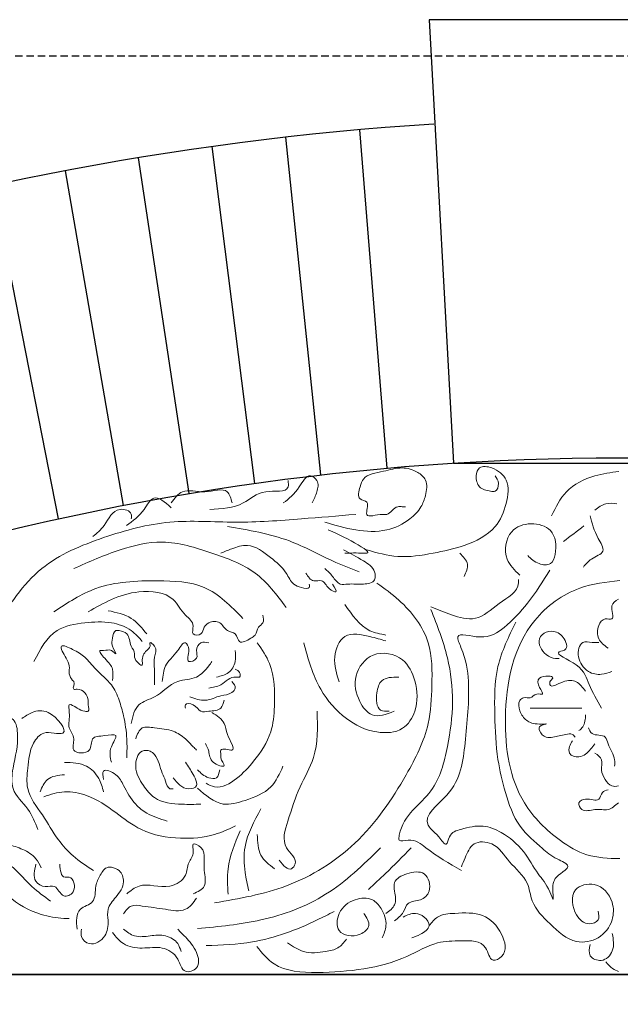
# Model space of a CAD drawing. Extents: x 0 to 286551, y -50 to 581131.
# Tile 59 of 207: x 112206 to 112711, y 559512 to 560338. Entities that reach past the tile are written whole.
import ezdxf

# ---------------------------------------------------------------- set-up
doc = ezdxf.new("R2010")
doc.units = 0
doc.header["$MEASUREMENT"] = 0
doc.linetypes.add('HIDDEN', pattern=[9.525, 6.35, -3.175])
for name, color, linetype in [('0.13', 5, 'CONTINUOUS'), ('0.18', 1, 'CONTINUOUS'), ('0.25', 2, 'CONTINUOUS')]:
    doc.layers.add(name, color=color, linetype=linetype)
doc.layers.add('0.15 GRIJS', color=252, linetype='CONTINUOUS', lineweight=15)
doc.layers.add('HULPLIJNEN', color=252, linetype='CONTINUOUS', plot=False)

msp = doc.modelspace()

# ---------------------------------------------------------------- linework, layer by layer
at = {"layer": '0.13'}
for points in [[(112515, 559962.1), (112492.12, 560246.19)], [(112403.94, 559949.29), (112368.06, 560232.05)], [(112459.38, 559956.4), (112429.99, 560239.9)], [(112348.71, 559940.77), (112306.37, 560222.65)], [(112293.73, 559930.86), (112244.94, 560211.7)], [(112239.05, 559919.55), (112183.84, 560199.21)]]:
    msp.add_lwpolyline(points, dxfattribs=at)
msp.add_arc((112710.91, 557775.68), 2480.18, 93.61838, 123.77742, dxfattribs=at)
at = {"layer": '0.15 GRIJS'}
for points, knots in [([(112462.72, 559916.79), (112471.28, 559914.28), (112488.14, 559909.33), (112513.67, 559908.01), (112532.76, 559917.11), (112543.59, 559928.35), (112547.87, 559939.72), (112549.49, 559951.68), (112539.81, 559960.12), (112526.7, 559963.71), (112512.02, 559958.89), (112495.7, 559956.93), (112492.21, 559945.89), (112489.17, 559935.43), (112501.61, 559934.62), (112493.6, 559918.27), (112508.15, 559924.09), (112517.33, 559922.35), (112521.23, 559930.64), (112527.44, 559929.7), (112529.59, 559929.76), (112530.51, 559929.78)], [0, 0, 0, 0, 26.803132, 52.806579, 74.405955, 88.209222, 98.208055, 111.204764, 120.396541, 133.917957, 149.949541, 167.884895, 174.955268, 185.166844, 191.396352, 201.607929, 214.609492, 218.324316, 229.659133, 233.373957, 236.159915, 236.159915, 236.159915, 236.159915]), ([(112498.01, 559893.58), (112506.62, 559891.11), (112524.9, 559885.86), (112552.97, 559890.4), (112580.87, 559896.41), (112606.28, 559908.94), (112615.73, 559931.29), (112618.32, 559952.22), (112605.74, 559962.59), (112592.31, 559964.66), (112588.97, 559954.83), (112591.56, 559945.03), (112599.75, 559943.1), (112607.23, 559941.96), (112609.66, 559949.86), (112607.04, 559953.8), (112605.74, 559955.78)], [0, 0, 0, 0, 26.593321, 56.441795, 83.244926, 113.662667, 135.256809, 154.751872, 170.564581, 180.780186, 187.850361, 197.542867, 207.544742, 211.259566, 218.329939, 225.400311, 225.400311, 225.400311, 225.400311]), ([(112653.19, 559922.13), (112656.71, 559929.37), (112664.32, 559944.99), (112687.15, 559956.22), (112702.87, 559958.45), (112709.59, 559959.4)], [0, 0, 0, 0, 23.601061, 50.986896, 71.420538, 71.420538, 71.420538, 71.420538]), ([(112366.05, 559927.53), (112376.11, 559928.09), (112393.54, 559929.07), (112409.55, 559945.75), (112433.11, 559940.67), (112432.12, 559949.73), (112431.9, 559951.71)], [0, 0, 0, 0, 28.726335, 49.75799, 68.997553, 74.370591, 74.370591, 74.370591, 74.370591]), ([(112427.87, 559932.9), (112432.52, 559936.54), (112440.43, 559942.73), (112448.17, 559958.99), (112458.13, 559951.3), (112456.39, 559941.69), (112453.54, 559935.91), (112452.06, 559932.9)], [0, 0, 0, 0, 19.000028, 32.300267, 39.018204, 48.421019, 58.651448, 58.651448, 58.651448, 58.651448]), ([(112333.8, 559932.9), (112336.7, 559936.82), (112343.69, 559946.29), (112361.41, 559939.5), (112381.18, 559947.4), (112383.91, 559936.68), (112384.87, 559932.9)], [0, 0, 0, 0, 13.300087, 32.112893, 50.925698, 61.156127, 61.156127, 61.156127, 61.156127]), ([(112296.18, 559914.1), (112301.4, 559917.83), (112309.86, 559923.87), (112319.2, 559942.01), (112328.46, 559933.67), (112333.8, 559928.87)], [0, 0, 0, 0, 19.973276, 32.359353, 49.195331, 49.195331, 49.195331, 49.195331]), ([(112267.96, 559904.7), (112271.28, 559907.52), (112279.36, 559914.37), (112285.55, 559930.66), (112301.1, 559925.93), (112300.4, 559920.9), (112300.21, 559919.47)], [0, 0, 0, 0, 13.300239, 32.300419, 42.533822, 46.5636, 46.5636, 46.5636, 46.5636]), ([(112689.61, 559926.96), (112692.57, 559929.19), (112698.1, 559933.37), (112704.94, 559932.6), (112708.12, 559932.25)], [0, 0, 0, 0, 10.657479, 19.911627, 19.911627, 19.911627, 19.911627]), ([(112185.97, 559828.6), (112197.49, 559846.71), (112219.7, 559881.6), (112276.58, 559904.91), (112331.54, 559919.97), (112387.93, 559915.33), (112439.85, 559919.24), (112473.55, 559922.03), (112488.72, 559923.29)], [0, 0, 0, 0, 62.787127, 120.928021, 178.145364, 232.938536, 288.729804, 334.387179, 334.387179, 334.387179, 334.387179]), ([(112685.69, 559922.13), (112687.18, 559916), (112689.49, 559906.47), (112700.01, 559891.1), (112686.13, 559886.92), (112681.87, 559881.54), (112679.96, 559879.14)], [0, 0, 0, 0, 20.247165, 31.431448, 43.097662, 52.558299, 52.558299, 52.558299, 52.558299]), ([(112380.99, 559913.07), (112398.72, 559910.16), (112429.68, 559905.08), (112464.2, 559885.86), (112484.03, 559877.98), (112491.51, 559875.01)], [0, 0, 0, 0, 53.388746, 93.276699, 117.421302, 117.421302, 117.421302, 117.421302]), ([(112465.51, 559910.29), (112470.54, 559908.22), (112479.43, 559904.55), (112503.68, 559890.39), (112490.2, 559891.05), (112484.38, 559890.91), (112479.44, 559890.79)], [0, 0, 0, 0, 21.599377, 38.132061, 40.918339, 56.70618, 56.70618, 56.70618, 56.70618]), ([(112626.43, 559872.45), (112622.18, 559876.46), (112612.13, 559885.97), (112615.62, 559910.32), (112635.67, 559917.44), (112655.99, 559911.55), (112657.88, 559893.85), (112653.29, 559880.01), (112641.1, 559881.32), (112635.95, 559886.08), (112633.12, 559888.69)], [0, 0, 0, 0, 17.01435, 40.26235, 57.83459, 75.065813, 95.491744, 104.038467, 113.597125, 125.263463, 125.263463, 125.263463, 125.263463]), ([(112251.91, 559877.8), (112264.68, 559883.48), (112288.34, 559894), (112328.68, 559903.63), (112367.07, 559891.34), (112406.25, 559877.42), (112422.3, 559855.91), (112430.21, 559845.31)], [0, 0, 0, 0, 42.076722, 77.960541, 120.770528, 160.65839, 199.444622, 199.444622, 199.444622, 199.444622]), ([(112449.72, 559864.8), (112449.87, 559863.73), (112450.38, 559860.17), (112442.29, 559862.17), (112435.11, 559864.54), (112429.58, 559877.09), (112416.69, 559887.59), (112400.87, 559899.94), (112385.57, 559895), (112378.47, 559892.06), (112375.42, 559890.79)], [0, 0, 0, 0, 2.785132, 9.285914, 16.358193, 27.691482, 46.075037, 68.089356, 81.385838, 91.387792, 91.387792, 91.387792, 91.387792]), ([(112478.51, 559893.58), (112484.06, 559890.65), (112493.42, 559885.71), (112504.89, 559878.08), (112505.76, 559866.3), (112493.44, 559864.01), (112484.74, 559865.51), (112474.28, 559863.53), (112469.45, 559871.84), (112464.96, 559875.81), (112462.72, 559877.8)], [0, 0, 0, 0, 19.121212, 32.252419, 38.750773, 48.752647, 61.754211, 68.255313, 77.44709, 86.638868, 86.638868, 86.638868, 86.638868]), ([(112576.02, 559890.79), (112579, 559887.84), (112584.78, 559882.13), (112581.38, 559874.83), (112579.73, 559871.3)], [0, 0, 0, 0, 11.333106, 21.917899, 21.917899, 21.917899, 21.917899]), ([(112469.22, 559864.8), (112471.04, 559861.81), (112474.47, 559856.18), (112464.21, 559861.49), (112461.8, 559869.23), (112451.79, 559866.02), (112448.73, 559871.1), (112446.93, 559874.08)], [0, 0, 0, 0, 7.070499, 13.29991, 22.491914, 28.992696, 38.184473, 38.184473, 38.184473, 38.184473]), ([(112651.69, 559876.42), (112645.81, 559867.05), (112634.92, 559849.67), (112615.37, 559828.92), (112597.03, 559816.76), (112570.48, 559825.89), (112581.15, 559803.68), (112585.18, 559777.14), (112580.67, 559732.54), (112576.37, 559691.95), (112543.45, 559669.64), (112553.25, 559657.58), (112558.18, 559654.16), (112565.2, 559642.73), (112566.97, 559656.16), (112579.64, 559659.75), (112594.89, 559663.62), (112614.02, 559655.72), (112630.09, 559642.08), (112640.85, 559621.65), (112649.94, 559612.37), (112655.78, 559595.42), (112652.65, 559614.54), (112658.7, 559620.77), (112670.97, 559628.79), (112654.71, 559634.82), (112643.4, 559644.96), (112623.59, 559661.6), (112614.18, 559689.11), (112606.7, 559720.43), (112605.26, 559755.89), (112605.05, 559796.2), (112617.23, 559820.76), (112623.28, 559832.94)], [0, 0, 0, 0, 33.234119, 61.643898, 83.57379, 102.044852, 111.310641, 140.381905, 192.162702, 238.489168, 268.199553, 272.637599, 281.424836, 290.212225, 296.971468, 308.545883, 327.379456, 343.384126, 367.936112, 390.337827, 408.309843, 415.069085, 426.606227, 438.178891, 446.96628, 457.802212, 473.074709, 499.436724, 530.436754, 558.641651, 596.01069, 636.92157, 677.135313, 677.135313, 677.135313, 677.135313]), ([(112551.87, 559845.7), (112557.45, 559843.37), (112569.14, 559838.5), (112591.4, 559832.64), (112607.89, 559849.27), (112625.87, 559858.67), (112625.51, 559867.66), (112625.47, 559868.63)], [0, 0, 0, 0, 18.459594, 38.736223, 62.341576, 86.002574, 88.869057, 88.869057, 88.869057, 88.869057]), ([(112235.19, 559841.59), (112246.63, 559849.1), (112272.93, 559866.36), (112317.8, 559868.2), (112364.3, 559866.51), (112383.92, 559846.37), (112394, 559836.02)], [0, 0, 0, 0, 40.317209, 92.728521, 132.129552, 173.748916, 173.748916, 173.748916, 173.748916]), ([(112370.19, 559597.29), (112390.72, 559600.81), (112433.6, 559608.17), (112492.64, 559645.14), (112527.9, 559696.81), (112551.11, 559742.49), (112552.88, 559780.9), (112553.15, 559819.02), (112530.79, 559848.18), (112512.79, 559861.16), (112506.5, 559865.7)], [0, 0, 0, 0, 62.145054, 129.818113, 201.541347, 248.357077, 280.264084, 316.252154, 359.734462, 383.101584, 383.101584, 383.101584, 383.101584]), ([(112710.42, 559867.85), (112699.02, 559866.52), (112672.11, 559863.36), (112624.2, 559828.38), (112609.61, 559756.56), (112620.12, 559686.45), (112654.77, 559652.22), (112683.02, 559635.24), (112700.97, 559634.69), (112710.42, 559634.4)], [0, 0, 0, 0, 34.139631, 80.63917, 166.429729, 239.204095, 283.020575, 308.07343, 335.925337, 335.925337, 335.925337, 335.925337]), ([(112263.98, 559841.59), (112270.41, 559845.23), (112283.88, 559852.84), (112307.48, 559860.35), (112335.21, 559857.54), (112343.17, 559839.43), (112354.28, 559832.15), (112349.85, 559821.58), (112360.28, 559821.78), (112360.7, 559828.71), (112365.91, 559833.7), (112375.72, 559834.11), (112379.35, 559824.68), (112388.85, 559824.67), (112390.15, 559813.08), (112399.22, 559818.66), (112405.43, 559822.04), (112405.62, 559828.77), (112412.14, 559832.07), (112411.22, 559836.41), (112410.71, 559838.81)], [0, 0, 0, 0, 22.014419, 46.123869, 75.63788, 92.168852, 103.501958, 110.000312, 116.501094, 122.729158, 127.98158, 137.26832, 146.460324, 153.532518, 161.017738, 170.713062, 175.356, 182.426499, 187.67892, 194.177275, 194.177275, 194.177275, 194.177275]), ([(112709.3, 559852.09), (112706.82, 559850.66), (112700.84, 559847.22), (112707.55, 559833.47), (112696.75, 559836.93), (112691.33, 559829.18), (112691.16, 559818.09), (112697.46, 559813.47), (112700.63, 559811.14)], [0, 0, 0, 0, 7.796998, 18.821651, 24.336052, 32.13305, 43.157487, 54.296165, 54.296165, 54.296165, 54.296165]), ([(112479.67, 559847.83), (112485.66, 559838.85), (112494.41, 559825.75), (112509.34, 559822.94), (112514.04, 559822.05)], [0, 0, 0, 0, 30.39151, 44.389503, 44.389503, 44.389503, 44.389503]), ([(112280.69, 559842.52), (112287.63, 559841.06), (112300.77, 559838.3), (112309.21, 559827.92), (112313.2, 559823.03)], [0, 0, 0, 0, 20.556813, 38.940368, 38.940368, 38.940368, 38.940368]), ([(112551.88, 559843.4), (112557.13, 559830.13), (112566.98, 559805.23), (112571.51, 559765.6), (112566.43, 559728.13), (112555.43, 559686.02), (112527.53, 559671.24), (112524.31, 559647.72), (112537.32, 559652.23), (112552.34, 559638.88), (112567.21, 559630.29), (112577.41, 559624.39)], [0, 0, 0, 0, 42.700068, 80.153013, 117.605744, 157.301771, 203.035876, 207.28856, 214.733545, 230.932323, 266.33097, 266.33097, 266.33097, 266.33097]), ([(112218.47, 559799.82), (112223.81, 559810.06), (112233.1, 559827.9), (112260.83, 559832.76), (112282, 559833.83), (112299.77, 559827.84), (112306.6, 559819.89), (112309.48, 559816.53)], [0, 0, 0, 0, 32.496161, 56.605611, 78.894554, 96.829609, 109.960816, 109.960816, 109.960816, 109.960816]), ([(112284.41, 559784.04), (112284.73, 559787.37), (112285.44, 559794.76), (112279.97, 559800.09), (112271.61, 559809.83), (112278.65, 559808.64), (112282.61, 559810.96), (112289.44, 559803.57), (112283.07, 559813.6), (112284.49, 559818.8), (112285.39, 559826.38), (112291.55, 559825.69), (112298.82, 559823.39), (112298.59, 559813.59), (112303.58, 559807.72), (112302.06, 559801.61), (112310.29, 559793.76), (112308.91, 559802.87), (112311.28, 559808.21), (112316.68, 559811.64), (112315.13, 559817.39), (112322.83, 559810.89), (112318.51, 559803.37), (112319.9, 559794.53), (112319.66, 559786.83), (112319.69, 559782.49), (112319.7, 559780.32)], [0, 0, 0, 0, 9.283487, 20.616592, 28.101813, 30.887771, 37.388872, 42.031555, 49.101928, 55.600282, 62.670655, 65.456933, 72.529126, 83.395617, 90.46599, 93.250906, 102.44291, 105.228042, 115.226875, 119.869219, 122.654351, 127.29729, 136.580561, 146.792137, 153.290491, 159.788846, 159.788846, 159.788846, 159.788846]), ([(112474.76, 559782.78), (112472.59, 559789.5), (112468.46, 559802.3), (112477.71, 559825.69), (112498.85, 559821.51), (112509.69, 559818.39), (112514.04, 559817.14)], [0, 0, 0, 0, 21.18624, 40.397654, 61.269494, 75.267544, 75.267544, 75.267544, 75.267544]), ([(112695.12, 559760.74), (112691.3, 559767.38), (112684.07, 559779.96), (112679.92, 559796.77), (112651.95, 559807.63), (112666.74, 559809.23), (112665, 559818.62), (112658.91, 559825.4), (112648.55, 559825.79), (112639.93, 559817.6), (112646.38, 559805.53), (112654.72, 559802.3), (112658.61, 559802.44), (112659.67, 559802.48)], [0, 0, 0, 0, 22.190997, 42.068185, 60.029534, 66.028667, 71.540886, 83.249705, 91.914965, 99.711962, 114.190294, 122.674294, 125.825472, 125.825472, 125.825472, 125.825472]), ([(112283.48, 559715.34), (112282.52, 559719.43), (112280.83, 559726.68), (112291.07, 559739.98), (112276.92, 559736.98), (112265.47, 559737.48), (112268.08, 559722.03), (112248.11, 559722.53), (112253.98, 559735.65), (112245.78, 559744.96), (112249.46, 559753.62), (112246.4, 559766.29), (112255.45, 559760.19), (112259.25, 559758.23), (112265.7, 559757.38), (112263.52, 559763.34), (112264.8, 559770.07), (112259.08, 559777.89), (112249.7, 559775.64), (112253.49, 559782.13), (112249.58, 559785.02), (112247.46, 559789.62), (112248.96, 559796.58), (112245.1, 559802.99), (112237.8, 559816.25), (112253.05, 559809.2), (112261.83, 559804.08), (112271.05, 559791.51), (112283.82, 559782.29), (112290.21, 559767.68), (112294.46, 559752.43), (112296.93, 559736.15), (112296.62, 559724.32), (112296.48, 559719.05)], [0, 0, 0, 0, 12.996493, 22.995526, 32.282266, 42.87073, 52.563122, 65.564685, 74.847956, 84.847108, 97.843817, 104.341955, 111.414149, 118.486343, 121.272621, 126.842454, 130.555892, 143.687098, 146.473056, 152.971411, 154.284629, 160.512551, 167.010905, 174.081404, 184.947691, 194.643321, 206.750641, 220.553749, 238.93753, 253.469377, 266.986565, 286.679686, 302.461312, 302.461312, 302.461312, 302.461312]), ([(112326.2, 559783.11), (112326.73, 559787.79), (112327.91, 559798.3), (112337.4, 559805.09), (112345.23, 559818.87), (112350.33, 559808.64), (112344.54, 559797.23), (112357.29, 559801.9), (112353.68, 559809.42), (112357.9, 559816.99), (112362.89, 559816.04), (112365.21, 559815.6)], [0, 0, 0, 0, 13.291952, 29.823122, 39.014899, 45.242821, 55.454397, 62.526885, 69.025239, 76.510301, 83.011402, 83.011402, 83.011402, 83.011402]), ([(112406.06, 559815.5), (112409.93, 559809.86), (112420.71, 559794.16), (112421.05, 559766.9), (112418.74, 559738.06), (112404.97, 559717.52), (112389.99, 559701.62), (112373.75, 559691.8), (112365.38, 559696.39), (112363.02, 559697.68)], [0, 0, 0, 0, 20.207794, 56.297852, 78.030368, 106.497983, 126.785534, 146.578013, 154.382956, 154.382956, 154.382956, 154.382956]), ([(112445.01, 559815.5), (112448.75, 559802.04), (112455.43, 559777.99), (112478.42, 559751.19), (112503.54, 559739.04), (112528.6, 559740.2), (112541.38, 559760.35), (112540.27, 559782.24), (112529.61, 559804.83), (112502.17, 559810.25), (112485.82, 559788.38), (112489.64, 559768.14), (112502.35, 559750.93), (112514.28, 559755.57), (112520.85, 559758.13)], [0, 0, 0, 0, 41.489823, 74.166299, 102.156955, 123.897372, 141.525406, 167.137317, 187.345111, 212.281033, 234.846281, 256.578584, 271.811343, 290.513197, 290.513197, 290.513197, 290.513197]), ([(112692.75, 559815.87), (112690.96, 559815.77), (112686.6, 559815.53), (112679.28, 559817.69), (112674.19, 559808.23), (112676.6, 559798.29), (112684.53, 559790.03), (112694.56, 559788.1), (112700.95, 559790.42), (112703.78, 559791.46)], [0, 0, 0, 0, 5.514401, 13.392026, 19.071273, 33.441174, 41.238325, 52.517308, 61.499137, 61.499137, 61.499137, 61.499137]), ([(112387.49, 559809.1), (112387.81, 559806), (112388.49, 559799.27), (112382.74, 559789.14), (112375.39, 559787.59), (112371.71, 559786.82)], [0, 0, 0, 0, 9.283271, 20.110687, 30.980214, 30.980214, 30.980214, 30.980214]), ([(112300.2, 559747.83), (112301.49, 559753.95), (112303.89, 559765.27), (112323.68, 559769.67), (112335.55, 559785.24), (112355.26, 559784.37), (112363.45, 559793.67), (112367.08, 559798.58), (112367.99, 559799.82)], [0, 0, 0, 0, 17.068095, 31.603485, 55.039961, 71.25864, 85.06218, 89.704505, 89.704505, 89.704505, 89.704505]), ([(112387.49, 559793.32), (112388.97, 559792.72), (112391.61, 559791.63), (112392.13, 559785.98), (112383.55, 559788.33), (112377.25, 559779.29), (112368.78, 559778.06), (112365.21, 559777.54)], [0, 0, 0, 0, 4.642938, 8.356161, 11.142438, 25.677543, 36.266007, 36.266007, 36.266007, 36.266007]), ([(112524.95, 559786.81), (112519.39, 559786.73), (112509.64, 559786.59), (112505.62, 559772.73), (112505.97, 559758.06), (112514.07, 559758.11), (112516.75, 559758.13)], [0, 0, 0, 0, 14.673843, 25.708318, 40.376701, 47.623517, 47.623517, 47.623517, 47.623517]), ([(112681.72, 559774.92), (112679.3, 559778.05), (112674.49, 559784.28), (112663.53, 559784.61), (112651.84, 559776.66), (112651.38, 559783.52), (112658.15, 559788.04), (112640.04, 559788.46), (112641.89, 559778.95), (112647.81, 559771.15), (112639.37, 559773.84), (112636.01, 559767.97), (112630.05, 559770.44), (112624.78, 559766.08), (112625.99, 559757.65), (112632.27, 559749.04), (112639.19, 559746.98), (112652.24, 559747.69), (112642.11, 559746.38), (112643.26, 559740), (112647.64, 559735.54), (112656.28, 559736.47), (112662.87, 559738.3), (112670.43, 559739.75), (112672.34, 559737.27), (112673.06, 559736.33)], [0, 0, 0, 0, 11.138526, 22.167328, 33.446624, 35.809034, 39.747007, 50.775809, 58.650438, 64.647886, 69.374652, 75.725236, 81.239637, 85.17777, 93.840013, 103.453462, 114.923238, 120.43764, 126.436773, 129.586797, 137.383795, 142.898196, 154.17718, 159.691581, 163.033109, 163.033109, 163.033109, 163.033109]), ([(112384.71, 559783.11), (112386.25, 559781.25), (112388.93, 559778.01), (112383.48, 559771.88), (112374.01, 559771.68), (112362.6, 559765.39), (112353.79, 559768.55), (112349.42, 559770.11)], [0, 0, 0, 0, 6.227922, 10.870074, 20.565766, 34.087489, 47.38397, 47.38397, 47.38397, 47.38397]), ([(112378.21, 559767.33), (112377.55, 559764.83), (112375.92, 559758.6), (112366.64, 559758.48), (112357.32, 559756.72), (112354.38, 559764.31), (112345, 559765.38), (112345.54, 559761.88), (112345.7, 559760.83)], [0, 0, 0, 0, 7.070373, 17.65878, 24.159881, 32.720442, 39.221224, 42.006141, 42.006141, 42.006141, 42.006141]), ([(112178.87, 559691.96), (112177.28, 559697.69), (112173.34, 559711.92), (112177.36, 559732.91), (112185.49, 559752.59), (112202.7, 559753.69), (112206.55, 559732.57), (112201.21, 559715.36), (112198.31, 559690.79), (112214.44, 559677.29), (112219.45, 559664.78), (112221.84, 559658.83)], [0, 0, 0, 0, 17.572192, 43.606715, 64.724148, 73.318153, 86.536865, 116.22086, 133.402496, 154.520105, 173.731183, 173.731183, 173.731183, 173.731183]), ([(112208.33, 559752.1), (112211.13, 559753.92), (112217.74, 559758.23), (112232.5, 559760.48), (112250.08, 559738.01), (112234.52, 559739.9), (112225.29, 559741.23), (112214.92, 559728.56), (112213.46, 559711.99), (112211.13, 559689.9), (112226.31, 559671.4), (112237.01, 559651.62), (112251.48, 559635.41), (112262.55, 559628.28), (112268.49, 559624.46)], [0, 0, 0, 0, 9.897559, 23.402698, 44.520131, 51.886513, 60.480837, 72.632721, 94.066447, 111.248082, 136.521349, 161.374463, 179.622504, 200.74249, 200.74249, 200.74249, 200.74249]), ([(112367.99, 559757.11), (112372.21, 559754.28), (112379.39, 559749.46), (112379.58, 559738.27), (112391.28, 559721.4), (112374.04, 559728.64), (112375.69, 559721.99), (112374.79, 559717.83), (112382.15, 559709.66), (112365.73, 559714.64), (112366.16, 559723.88), (112363.52, 559729), (112362.42, 559731.12)], [0, 0, 0, 0, 13.803685, 23.496077, 37.013264, 46.300324, 50.013546, 52.798678, 59.869051, 69.564437, 79.563388, 86.633887, 86.633887, 86.633887, 86.633887]), ([(112456.28, 559758.13), (112456.71, 559744.8), (112457.45, 559722.23), (112440.22, 559693.72), (112432.9, 559669.32), (112424.76, 559644.7), (112441.16, 559633.59), (112432.95, 559622.41), (112428.01, 559628.69), (112424.51, 559633.14)], [0, 0, 0, 0, 39.051162, 66.099853, 96.560981, 119.122552, 134.250071, 139.372966, 151.881537, 151.881537, 151.881537, 151.881537]), ([(112635.24, 559760.74), (112640.5, 559760.74), (112651.26, 559760.74), (112665.71, 559760.74), (112674.9, 559760.74), (112678.57, 559760.74)], [0, 0, 0, 0, 15.755569, 32.298773, 43.327576, 43.327576, 43.327576, 43.327576]), ([(112681.72, 559755.23), (112681.53, 559751.49), (112681.25, 559746.16), (112677.37, 559742.84), (112676.21, 559741.85)], [0, 0, 0, 0, 10.506274, 14.961897, 14.961897, 14.961897, 14.961897]), ([(112303.91, 559734.83), (112305.3, 559738.75), (112307.99, 559746.37), (112322.16, 559743.35), (112334.53, 559743.1), (112345.32, 559735.74), (112350.94, 559729.56), (112354.06, 559726.48), (112354.99, 559725.55)], [0, 0, 0, 0, 10.827416, 21.043022, 37.074643, 49.181964, 58.373741, 62.313171, 62.313171, 62.313171, 62.313171]), ([(112684.09, 559744.21), (112684.92, 559742.36), (112687.45, 559736.77), (112698.76, 559739.37), (112700.94, 559727.47), (112706.72, 559720.6), (112706.27, 559713.8), (112706.14, 559711.92)], [0, 0, 0, 0, 5.679247, 17.149024, 23.146472, 37.624603, 43.137038, 43.137038, 43.137038, 43.137038]), ([(112670.69, 559733.18), (112669.79, 559731.7), (112667.95, 559728.66), (112667.2, 559721.24), (112675.79, 559718.7), (112683.63, 559722.83), (112687.22, 559727.64), (112689.6, 559730.82)], [0, 0, 0, 0, 5.282874, 10.795092, 19.279173, 25.278306, 36.986911, 36.986911, 36.986911, 36.986911]), ([(112358.71, 559680.06), (112353.51, 559679.98), (112340.47, 559679.76), (112321.07, 559681.66), (112309.47, 559696.68), (112301.78, 559709.48), (112305.98, 559725.52), (112315.72, 559725.45), (112323.23, 559719.27), (112324.45, 559708.54), (112329.26, 559700.01), (112330.82, 559692.5), (112334.49, 559692.94), (112335.49, 559693.06)], [0, 0, 0, 0, 15.787841, 39.663771, 53.467037, 70.535132, 84.676004, 91.176786, 95.819595, 112.887889, 119.958262, 127.443482, 130.22976, 130.22976, 130.22976, 130.22976]), ([(112689.6, 559722.95), (112691.96, 559721.32), (112696.95, 559717.87), (112693.9, 559708.47), (112697.89, 559701.16), (112702.68, 559694.46), (112707.36, 559695.11), (112709.3, 559695.38)], [0, 0, 0, 0, 7.796998, 16.45924, 24.940968, 32.737966, 38.252367, 38.252367, 38.252367, 38.252367]), ([(112084.41, 559712.2), (112083.13, 559711.23), (112079.75, 559708.64), (112079.83, 559698.02), (112092.73, 559697.14), (112111.34, 559690.32), (112142.15, 559680.42), (112167.65, 559648.41), (112198.21, 559631.69), (112215.69, 559610.86), (112227.01, 559602.65), (112232.37, 559598.77)], [0, 0, 0, 0, 4.719403, 12.50405, 24.485726, 36.100494, 74.957157, 116.710826, 155.643759, 177.666505, 197.471784, 197.471784, 197.471784, 197.471784]), ([(112244.13, 559715.1), (112250.62, 559714.97), (112262.13, 559714.74), (112273.49, 559702.92), (112275.86, 559694.38), (112276.93, 559690.51)], [0, 0, 0, 0, 18.701854, 33.192896, 45.184638, 45.184638, 45.184638, 45.184638]), ([(112335.49, 559702.34), (112339, 559697.78), (112344.06, 559691.21), (112355.51, 559694.08), (112354.95, 559700.25), (112351.48, 559706.62), (112347.94, 559711.96), (112345.7, 559715.34)], [0, 0, 0, 0, 15.975725, 23.048297, 25.833214, 32.903713, 45.009119, 45.009119, 45.009119, 45.009119]), ([(112427.59, 559712.03), (112424.74, 559705.63), (112418.46, 559691.56), (112397.84, 559683.69), (112374.55, 559676.91), (112362.67, 559687.5), (112355.84, 559693.59)], [0, 0, 0, 0, 20.207794, 44.501971, 63.203825, 88.513566, 88.513566, 88.513566, 88.513566]), ([(112076.62, 559704.42), (112069.69, 559703.99), (112056.5, 559703.18), (112046.59, 559690.35), (112030.78, 559669.67), (112046.19, 559669.75), (112052.73, 559686.68), (112084.88, 559684.04), (112116.87, 559677.5), (112147.29, 559653.9), (112175.17, 559632.42), (112193.49, 559602), (112220.22, 559587.74), (112238.58, 559584.19), (112246.47, 559584.29), (112247.95, 559584.31)], [0, 0, 0, 0, 19.205138, 36.508706, 56.95534, 60.292802, 76.828833, 100.429031, 144.143587, 177.773996, 213.246965, 249.562539, 281.436976, 300.642151, 305.092207, 305.092207, 305.092207, 305.092207]), ([(112223.64, 559690.51), (112225.29, 559694.44), (112229.01, 559703.28), (112238.73, 559704.29), (112244.13, 559704.85)], [0, 0, 0, 0, 11.94864, 26.87074, 26.87074, 26.87074, 26.87074]), ([(112276.93, 559700.76), (112276.38, 559703.75), (112275.03, 559711.2), (112289.29, 559705.13), (112294.51, 559693.81), (112301.65, 559681.09), (112314.63, 559670.77), (112324.34, 559667.75), (112330.22, 559665.92)], [0, 0, 0, 0, 7.171387, 17.871133, 28.991863, 47.791285, 59.682409, 77.981795, 77.981795, 77.981795, 77.981795]), ([(112355.92, 559708.84), (112358.61, 559706.23), (112362.83, 559702.13), (112372.98, 559700.99), (112373.97, 559706.15), (112374.49, 559708.84)], [0, 0, 0, 0, 11.334817, 17.835599, 24.905972, 24.905972, 24.905972, 24.905972]), ([(112226.71, 559686.41), (112232.46, 559688.28), (112244.23, 559692.11), (112266.37, 559687.66), (112286.66, 559673.93), (112309.88, 559655.39), (112339.94, 559650.39), (112367.4, 559652.35), (112381.89, 559659.14), (112387.62, 559661.83)], [0, 0, 0, 0, 17.898259, 36.600114, 65.073186, 90.936723, 124.507597, 153.368134, 172.209178, 172.209178, 172.209178, 172.209178]), ([(112700.63, 559692.23), (112698.85, 559691.71), (112694.92, 559690.56), (112693.14, 559680.85), (112683.51, 559686.07), (112674.39, 559682.07), (112679.27, 559672.37), (112689.8, 559677.23), (112700.77, 559673.85), (112706.52, 559678.82), (112709.3, 559681.21)], [0, 0, 0, 0, 5.283965, 11.633333, 22.662135, 29.012719, 35.010167, 46.038969, 57.067772, 67.337962, 67.337962, 67.337962, 67.337962]), ([(112409.14, 559676.17), (112403.46, 559665.9), (112394.24, 559649.2), (112394.95, 559624.67), (112397.72, 559612.61), (112398.89, 559607.53)], [0, 0, 0, 0, 34.44003, 55.953974, 71.625678, 71.625678, 71.625678, 71.625678]), ([(112170.07, 559668.83), (112172.42, 559664.89), (112178.55, 559654.57), (112193.98, 559647.1), (112209.26, 559642.66), (112220.04, 559636.21), (112223.29, 559629.32), (112224.59, 559626.57)], [0, 0, 0, 0, 13.576616, 35.517013, 48.538315, 62.116717, 71.08353, 71.08353, 71.08353, 71.08353]), ([(112381.47, 559604.46), (112381.03, 559611.7), (112379.93, 559630.16), (112387.26, 559647.31), (112391.72, 559657.73)], [0, 0, 0, 0, 21.513944, 54.885139, 54.885139, 54.885139, 54.885139]), ([(112406.06, 559654.66), (112406.26, 559648.42), (112406.64, 559636.56), (112415.98, 559629.38), (112420.41, 559625.97)], [0, 0, 0, 0, 17.68527, 33.625365, 33.625365, 33.625365, 33.625365]), ([(112296.48, 559604.87), (112299.78, 559607.53), (112310.16, 559615.9), (112329.47, 559606.96), (112347.1, 559618.06), (112347.18, 559631.3), (112353.76, 559637.85), (112350.13, 559649.17), (112361.39, 559643.52), (112361.66, 559634.29), (112360.85, 559623.78), (112364.41, 559610.4), (112356.08, 559606.63), (112352.2, 559604.87)], [0, 0, 0, 0, 12.10732, 38.110768, 54.086627, 64.671629, 74.67058, 81.168935, 88.241129, 97.933727, 108.145304, 121.142012, 132.476829, 132.476829, 132.476829, 132.476829]), ([(112577.41, 559627.58), (112578.47, 559630.01), (112581.34, 559636.59), (112586.3, 559649.63), (112607.01, 559648.25), (112617.11, 559630.21), (112634.03, 559617.45), (112635.92, 559595.06), (112652.38, 559579.25), (112670.27, 559562), (112693.79, 559566.03), (112705.38, 559581.14), (112705.62, 559600.23), (112692.08, 559616.12), (112668.14, 559609.97), (112670.94, 559588.23), (112682.42, 559577.84), (112694.05, 559581.87), (112692.85, 559587.62), (112692.27, 559590.37)], [0, 0, 0, 0, 8.097177, 21.960727, 36.850697, 57.904198, 81.321488, 96.801695, 121.048806, 147.888868, 166.248488, 185.180217, 200.064394, 221.117895, 237.503129, 258.439559, 271.420167, 279.519514, 286.96171, 286.96171, 286.96171, 286.96171]), ([(112355.84, 559575.77), (112373.7, 559577.4), (112410.97, 559580.79), (112466.37, 559601.38), (112495.02, 559629.23), (112509.58, 559643.39)], [0, 0, 0, 0, 53.773653, 112.197393, 172.550747, 172.550747, 172.550747, 172.550747]), ([(112499.33, 559608.55), (112504.14, 559612.96), (112516.44, 559624.21), (112528.1, 559636.13), (112535.2, 559643.39)], [0, 0, 0, 0, 19.576796, 50.008085, 50.008085, 50.008085, 50.008085]), ([(112220.14, 559629.91), (112218.87, 559624.61), (112216.82, 559616.04), (112227.37, 559609.59), (112237.67, 559613.44), (112241.37, 559600.39), (112254.96, 559605.9), (112251.61, 559620.04), (112241.13, 559617.67), (112240.59, 559624.54), (112240.16, 559629.91)], [0, 0, 0, 0, 14.457355, 23.425839, 31.213676, 42.225086, 50.697156, 63.377302, 66.714764, 78.693282, 78.693282, 78.693282, 78.693282]), ([(112254.69, 559575.16), (112254.14, 559581.72), (112253.19, 559592.97), (112270.86, 559596.64), (112269.25, 559610.95), (112273.67, 559620.16), (112278.4, 559627.49), (112284.97, 559627.16), (112291.53, 559624.73), (112295.7, 559613.07), (112287.91, 559602.58), (112279.36, 559593.19), (112281.25, 559581.19), (112279.97, 559568.48), (112266.65, 559559.95), (112257.26, 559567.72), (112258.06, 559572.92), (112258.41, 559575.16)], [0, 0, 0, 0, 16.940583, 29.048173, 42.340125, 52.339077, 61.530854, 64.317132, 71.389326, 81.388478, 95.920276, 108.025682, 117.308953, 130.600905, 145.136296, 153.696997, 160.195352, 160.195352, 160.195352, 160.195352]), ([(112514.11, 559588.51), (112517.1, 559590.68), (112523.42, 559595.26), (112521.47, 559605.64), (112520.04, 559616.74), (112532.19, 559622.47), (112548.15, 559625.21), (112553.2, 559607.56), (112543.54, 559598.31), (112531.85, 559599.14), (112529.04, 559588.2), (112524.08, 559584.4), (112521.34, 559582.31)], [0, 0, 0, 0, 10.227571, 21.589927, 28.820654, 41.432623, 55.899539, 70.9399, 81.167471, 91.955637, 100.284223, 110.511946, 110.511946, 110.511946, 110.511946]), ([(112293.7, 559588.16), (112295.62, 559590.87), (112299.5, 559596.32), (112313.49, 559593.91), (112327.31, 559592.41), (112345.89, 559588.74), (112352.21, 559597.36), (112354.99, 559601.15)], [0, 0, 0, 0, 9.191778, 18.478837, 38.179052, 54.895759, 68.027118, 68.027118, 68.027118, 68.027118]), ([(112495.51, 559588.51), (112497.88, 559584.97), (112502.42, 559578.17), (112490.69, 559567.68), (112471.59, 559570.34), (112473.33, 559591.17), (112486.5, 559600.94), (112502.37, 559602.27), (112511.56, 559591.65), (112515.78, 559579.42), (112512.41, 559571.26), (112511.01, 559567.85)], [0, 0, 0, 0, 11.125911, 21.353482, 39.191685, 53.652924, 71.247349, 85.714264, 95.941988, 110.982349, 121.766909, 121.766909, 121.766909, 121.766909]), ([(112363.02, 559561.43), (112376.09, 559561.87), (112408.35, 559562.98), (112444.1, 559576.59), (112465.87, 559587.69), (112470.63, 559590.11)], [0, 0, 0, 0, 39.066343, 96.429541, 112.469874, 112.469874, 112.469874, 112.469874]), ([(112405.61, 559560.62), (112410.07, 559555.2), (112422.6, 559540.02), (112457.85, 559538.09), (112494.9, 559540.84), (112529.28, 559549.36), (112554.63, 559565.22), (112576.97, 559565.32), (112598.65, 559566.1), (112601.32, 559546.29), (112616.67, 559554.04), (112612.26, 559573.82), (112596.04, 559589.79), (112575.03, 559588.71), (112557.93, 559587.68), (112552.5, 559580.93), (112550.28, 559578.18)], [0, 0, 0, 0, 20.455295, 57.338302, 96.727415, 134.340833, 162.562938, 182.521314, 203.733308, 215.740529, 223.609836, 242.202919, 264.641995, 287.951693, 302.746784, 312.974508, 312.974508, 312.974508, 312.974508]), ([(112528.58, 559585.41), (112532.02, 559587.05), (112537.98, 559589.89), (112546.58, 559586.1), (112552.97, 559577.19), (112543.54, 559570.77), (112538.15, 559568.73), (112535.81, 559567.85)], [0, 0, 0, 0, 10.788166, 18.657473, 26.986246, 37.213817, 45.083124, 45.083124, 45.083124, 45.083124]), ([(112284.41, 559572.38), (112287.24, 559568.87), (112293.55, 559561.04), (112309.82, 559558.37), (112326.13, 559561.54), (112340.15, 559552.87), (112343, 559537.15), (112358.69, 559542.01), (112355.5, 559557.87), (112347.42, 559567.09), (112341.4, 559573), (112339.2, 559575.16)], [0, 0, 0, 0, 13.131207, 29.349837, 46.066224, 62.042209, 74.147434, 83.843063, 96.839772, 112.813623, 122.0054, 122.0054, 122.0054, 122.0054]), ([(112293.7, 559575.16), (112296.67, 559572.88), (112303.2, 559567.85), (112316.12, 559569.68), (112328.71, 559571.05), (112339.26, 559565.08), (112341.25, 559558.88), (112341.99, 559556.59)], [0, 0, 0, 0, 10.82908, 23.830964, 36.832528, 48.940118, 56.01049, 56.01049, 56.01049, 56.01049]), ([(112685.65, 559562.23), (112684.92, 559558.85), (112683.42, 559551.79), (112696.36, 559546.57), (112706.73, 559557.36), (112705.06, 559566.5), (112704.15, 559571.48)], [0, 0, 0, 0, 9.250687, 19.318244, 31.504646, 46.041194, 46.041194, 46.041194, 46.041194]), ([(112431.44, 559563.72), (112435.78, 559560.78), (112445.4, 559554.28), (112460.85, 559555.87), (112474.31, 559558.42), (112478.84, 559564.07), (112481.04, 559566.82)], [0, 0, 0, 0, 15.25585, 33.85617, 44.64403, 54.871602, 54.871602, 54.871602, 54.871602]), ([(112698.87, 559547.69), (112700.58, 559545.61), (112703.48, 559542.08), (112707.7, 559540.44), (112709.44, 559539.76)], [0, 0, 0, 0, 7.898465, 13.410317, 13.410317, 13.410317, 13.410317])]:
    msp.add_open_spline(points, degree=3, knots=knots, dxfattribs=at)
msp.add_open_spline([(112663.17, 559900.53), (112668.9, 559904.94), (112674.63, 559909.34), (112680.36, 559913.75)], degree=3, dxfattribs=at)
at = {"layer": '0.18'}
msp.add_lwpolyline([(112850.22, 559966.44), (112870.35, 560338.49), (112550.5, 560338.49), (112570.75, 559966.38), (112850.22, 559966.44)], dxfattribs=at)
at = {"layer": '0.25'}
msp.add_lwpolyline([(113943.41, 559592.21), (113943.41, 559537.22), (111478.41, 559537.22), (111478.41, 559592.21, -0.307225)], format="xyb", close=True, dxfattribs=at)
msp.add_lwpolyline([(113943.41, 556727.22), (111478.41, 556727.22), (111478.41, 559537.22), (113943.41, 559537.22)], close=True, dxfattribs=at)
at = {"layer": 'HULPLIJNEN', "linetype": 'HIDDEN'}
msp.add_lwpolyline([(80351, 560308.22), (146944.08, 560308.22)], dxfattribs=at)

doc.saveas('drawing.dxf')
